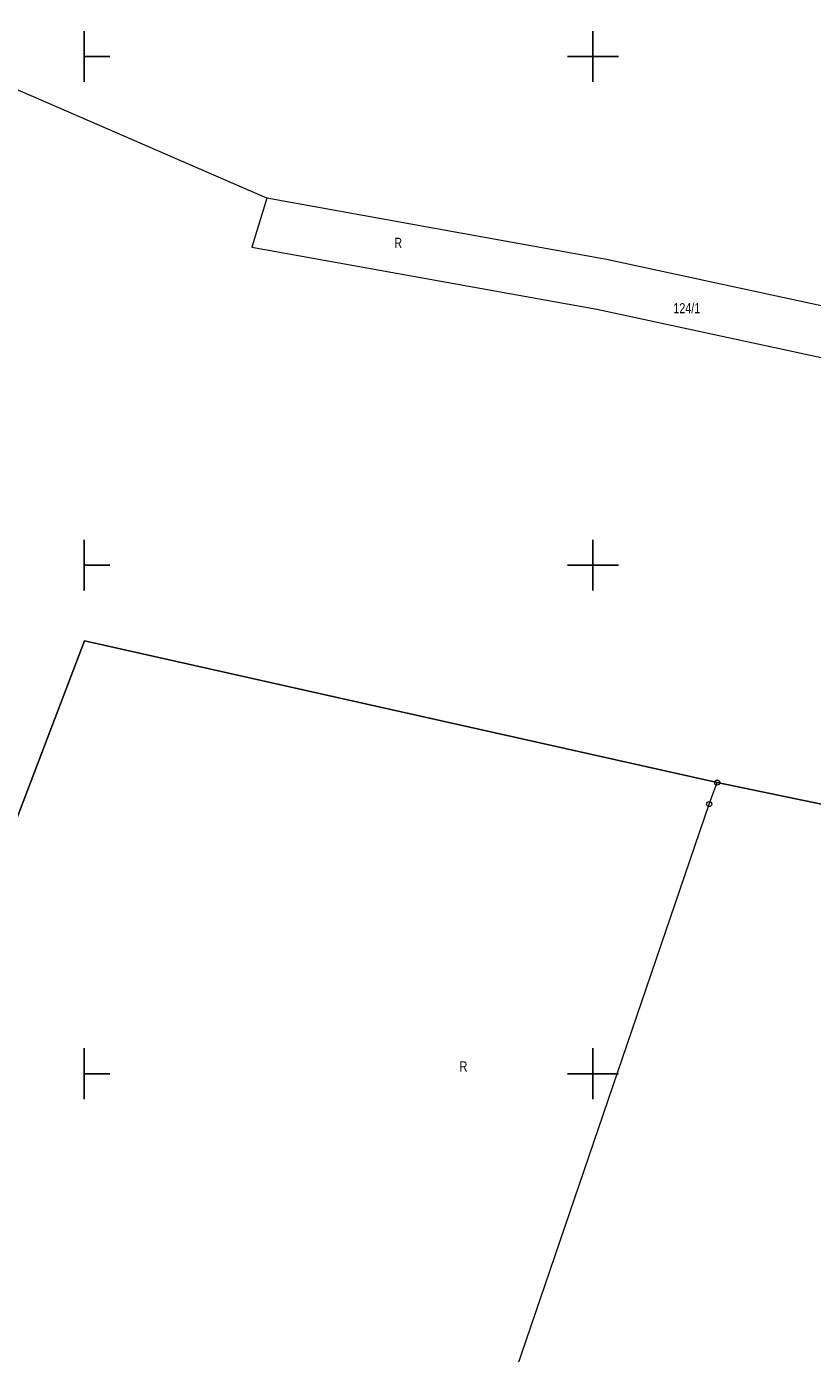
# Model space of a CAD drawing. Header units: metres. Extents: x 7423100 to 7431699, y 5527887 to 5533362.
# Tile 12 of 114: x 7427594 to 7427672, y 5529722 to 5529853. Entities that reach past the tile are written whole.
import ezdxf
from ezdxf.enums import TextEntityAlignment as Align

# ---------------------------------------------------------------- set-up
doc = ezdxf.new("R2010")
doc.units = ezdxf.units.M
doc.header["$MEASUREMENT"] = 0
doc.linetypes.add('219-500', pattern=[0])
doc.layers.get('0').update_dxf_attribs({"color": 2, "linetype": 'CONTINUOUS', "lineweight": 5})
for name, color, linetype in [('202-punkt graniczny', 7, 'CONTINUOUS'), ('203-punkt graniczny', 7, 'CONTINUOUS'), ('210-oznaczenie konturu użytku gruntowego', 7, 'CONTINUOUS'), ('211-numer działki ewidencyjnej', 7, 'CONTINUOUS'), ('218-kontur użytku gruntowego', 7, 'CONTINUOUS'), ('219-działka ewidencyjna', 7, 'CONTINUOUS'), ('Wstawianie ramki sekcyjnej z opisem', 7, 'CONTINUOUS')]:
    doc.layers.add(name, color=color, linetype=linetype)
doc.styles.get("Standard").update_dxf_attribs({"font": 'Working1250.shx', "width": 0.75})

# ---------------------------------------------------------------- blocks, each defined once
blk = doc.blocks.new('203')
at = {"linetype": 'Continuous', "lineweight": 0}
h = blk.add_hatch(color=0, dxfattribs=at)
edge = h.paths.add_edge_path()
edge.add_arc((0, 0), 0.045, 0, 360)
blk = doc.blocks.new('202')
at = {"color": 0, "linetype": 'Continuous', "lineweight": 0}
blk.add_circle((0, 0), 0.25, dxfattribs=at)
blk = doc.blocks.new('RAMKA500K')
at = {"color": 0}
for p, q in [((0, 247.5), (0, 250)), ((0, 250), (2.5, 250)), ((47.5, 250), (52.5, 250)), ((50, 247.5), (50, 250)), ((0, 97.5), (0, 102.5)), ((50, 97.5), (50, 102.5)), ((0, 100), (2.5, 100)), ((47.5, 100), (52.5, 100)), ((0, 47.5), (0, 52.5)), ((50, 47.5), (50, 52.5)), ((0, 50), (2.5, 50)), ((47.5, 50), (52.5, 50)), ((0, 0), (0, 2.5)), ((50, 0), (50, 2.5)), ((0, 0), (2.5, 0)), ((47.5, 0), (52.5, 0))]:
    blk.add_line(p, q, dxfattribs=at)

msp = doc.modelspace()

# ---------------------------------------------------------------- linework, layer by layer
at = {"layer": '218-kontur użytku gruntowego', "color": 3, "linetype": 'Continuous', "lineweight": 18, "flags": 128}
for points in [[(7427600.01, 5529792.55), (7427560.2, 5529688.11)], [(7427560.2, 5529688.11), (7427600.01, 5529792.55)], [(7427625.14, 5529786.93), (7427600.01, 5529792.55)], [(7427600.01, 5529792.55), (7427625.14, 5529786.93)], [(7427662.22, 5529778.62), (7427625.14, 5529786.93)], [(7427625.14, 5529786.93), (7427662.22, 5529778.62)], [(7427681.13, 5529774.7), (7427662.22, 5529778.62)], [(7427662.22, 5529778.62), (7427681.13, 5529774.7)]]:
    msp.add_lwpolyline(points, dxfattribs=at)
at = {"layer": '219-działka ewidencyjna', "color": 7, "linetype": '219-500', "lineweight": 18, "flags": 128}
for points in [[(7427617.94, 5529836.07), (7427579.05, 5529852.95)], [(7427617.94, 5529836.07), (7427616.48, 5529831.25)], [(7427651.34, 5529830.06), (7427617.94, 5529836.07)], [(7427616.48, 5529831.25), (7427650.37, 5529825.15)], [(7427690.53, 5529821.59), (7427651.34, 5529830.06)], [(7427650.37, 5529825.15), (7427669.99, 5529820.93)], [(7427669.99, 5529820.93), (7427689.24, 5529816.76)], [(7427661.42, 5529776.51), (7427662.22, 5529778.62)], [(7427662.22, 5529778.62), (7427681.13, 5529774.7)], [(7427633.06, 5529693.32), (7427661.42, 5529776.51)]]:
    msp.add_lwpolyline(points, dxfattribs=at)

# ---------------------------------------------------------------- block references
at = {"layer": '202-punkt graniczny', "color": 7, "linetype": 'Continuous', "lineweight": 18}
for p in [(7427662.22, 5529778.62), (7427661.42, 5529776.51)]:
    msp.add_blockref('202', p, dxfattribs=at)
at = {"layer": '203-punkt graniczny', "color": 7, "linetype": 'Continuous', "lineweight": 18}
for p in [(7427617.94, 5529836.07), (7427616.48, 5529831.25), (7427651.34, 5529830.06), (7427650.37, 5529825.15), (7427669.99, 5529820.93)]:
    msp.add_blockref('203', p, dxfattribs=at)
at = {"layer": 'Wstawianie ramki sekcyjnej z opisem', "color": 7, "linetype": 'Continuous', "lineweight": 13}
for p in [(7427600, 5529750), (7427600, 5529500)]:
    msp.add_blockref('RAMKA500K', p, dxfattribs=at)

# ---------------------------------------------------------------- texts
at = {"layer": '210-oznaczenie konturu użytku gruntowego', "color": 3, "linetype": 'Continuous', "lineweight": 18, "width": 0.79}
for p in [(7427630.47, 5529831.18), (7427636.89, 5529750.21)]:
    msp.add_text('R', height=1, dxfattribs=at).set_placement(p)
at = {"layer": '211-numer działki ewidencyjnej', "color": 7, "linetype": 'Continuous', "lineweight": 18, "width": 0.79}
msp.add_text('124/1', height=1, dxfattribs=at).set_placement((7427657.9, 5529825.76), align=Align.TOP_LEFT)

doc.saveas('drawing.dxf')
